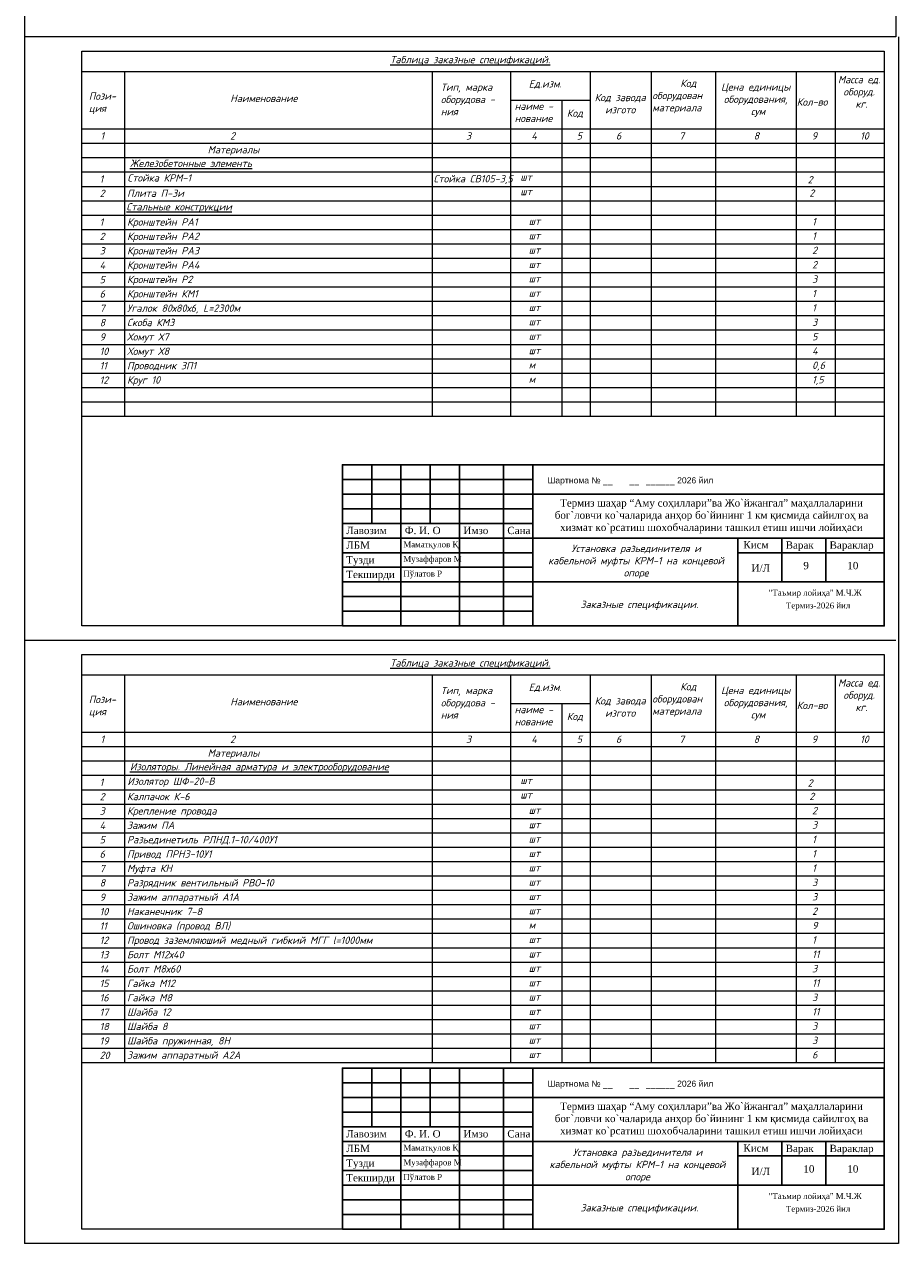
# Model space of a CAD drawing. Extents: x 4085 to 16488, y -65 to 12615.
# Tile 158 of 230: x 15699 to 15997, y 9871 to 10287. Entities that reach past the tile are written whole.
import ezdxf

# ---------------------------------------------------------------- set-up
doc = ezdxf.new("R2010")
doc.units = 0
doc.header["$MEASUREMENT"] = 0
doc.linetypes.add('CONTI', pattern=[0])
doc.layers.get('0').update_dxf_attribs({"color": 250, "linetype": 'CONTI'})
doc.layers.add('RAMKA', color=250, linetype='CONTI')
doc.layers.add('Электрика', color=7, linetype='Continuous')
doc.styles.add('tiyms', font='times.ttf')
doc.styles.add('V@ler@Live', font='isocpeui.ttf')
doc.styles.add('Мой 250', font='isocpeui.ttf', dxfattribs={"height": 2.5})
doc.styles.add('стиль1', font='arial.ttf')

msp = doc.modelspace()

# ---------------------------------------------------------------- linework, layer by layer
for points in [[(15807.09, 10081.37), (15992.09, 10081.37), (15992.09, 10136.37), (15807.09, 10136.37)], [(15807.09, 9875.44), (15992.09, 9875.44), (15992.09, 9930.44), (15807.09, 9930.44)]]:
    msp.add_lwpolyline(points, close=True)
at = {"linetype": 'ByBlock'}
for points in [[(15872.09, 10126.37), (15992.09, 10126.37)], [(15872.09, 9920.44), (15992.09, 9920.44)]]:
    msp.add_lwpolyline(points, dxfattribs=at)
at = {"color": 0, "lineweight": 0}
msp.add_lwpolyline([(15698.53, 10076.47), (15996.04, 10076.47)], dxfattribs=at)
at = {"layer": 'RAMKA'}
for p, q in [((15817.09, 10116.37), (15817.09, 10136.37)), ((15827.09, 10081.37), (15827.09, 10136.37)), ((15837.09, 10116.37), (15837.09, 10136.37)), ((15847.09, 10081.37), (15847.09, 10136.37)), ((15862.09, 10081.37), (15862.09, 10136.37)), ((15872.09, 10081.37), (15872.09, 10136.37)), ((15807.09, 10131.37), (15872.09, 10131.37)), ((15807.09, 10126.37), (15872.09, 10126.37)), ((15807.09, 10121.37), (15872.09, 10121.37)), ((15807.09, 10116.37), (15872.09, 10116.37)), ((15992.09, 10111.37), (15807.08, 10111.37)), ((15992.09, 10111.37), (15872.09, 10111.37)), ((15942.09, 10081.37), (15942.09, 10111.37)), ((15957.09, 10096.37), (15957.09, 10111.37)), ((15972.09, 10096.37), (15972.09, 10111.37)), ((15807.09, 10106.37), (15872.09, 10106.37)), ((15942.09, 10106.37), (15992.09, 10106.37)), ((15942.09, 10106.37), (15992.09, 10106.37)), ((15992.09, 10106.37), (15942.09, 10106.37)), ((15992.09, 10106.37), (15942.09, 10106.37)), ((15807.09, 10101.37), (15872.09, 10101.37)), ((15807.09, 10096.37), (15992.09, 10096.37)), ((15807.09, 10091.37), (15872.09, 10091.37)), ((15807.09, 10086.37), (15872.09, 10086.37)), ((15817.09, 9910.44), (15817.09, 9930.44)), ((15827.09, 9875.44), (15827.09, 9930.44)), ((15837.09, 9910.44), (15837.09, 9930.44)), ((15847.09, 9875.44), (15847.09, 9930.44)), ((15862.09, 9875.44), (15862.09, 9930.44)), ((15872.09, 9875.44), (15872.09, 9930.44)), ((15807.09, 9925.44), (15872.09, 9925.44)), ((15807.09, 9920.44), (15872.09, 9920.44)), ((15807.09, 9915.44), (15872.09, 9915.44)), ((15807.09, 9910.44), (15872.09, 9910.44)), ((15992.09, 9905.44), (15807.08, 9905.44)), ((15992.09, 9905.44), (15872.09, 9905.44)), ((15942.09, 9875.44), (15942.09, 9905.44)), ((15957.09, 9890.44), (15957.09, 9905.44)), ((15972.09, 9890.44), (15972.09, 9905.44)), ((15807.09, 9900.44), (15872.09, 9900.44)), ((15942.09, 9900.44), (15992.09, 9900.44)), ((15942.09, 9900.44), (15992.09, 9900.44)), ((15992.09, 9900.44), (15942.09, 9900.44)), ((15992.09, 9900.44), (15942.09, 9900.44)), ((15807.09, 9895.44), (15872.09, 9895.44)), ((15807.09, 9890.44), (15992.09, 9890.44)), ((15807.09, 9885.44), (15872.09, 9885.44)), ((15807.09, 9880.44), (15872.09, 9880.44))]:
    msp.add_line(p, q, dxfattribs=at)
at = {"layer": 'Электрика', "color": 0, "lineweight": 0}
for p, q in [((15996.04, 10487.68), (15996.04, 10282.4)), ((15996.04, 10282.4), (15698.53, 10282.4)), ((15996.04, 10282.4), (15698.53, 10282.4)), ((15996.04, 10282.4), (15698.53, 10282.4)), ((15996.04, 10282.4), (15698.53, 10282.4)), ((15996.99, 10282.4), (15996.99, 10076.47)), ((15718.14, 10277.5), (15992.09, 10277.5)), ((15718.14, 10081.37), (15718.14, 10277.5)), ((15992.09, 10277.5), (15992.09, 10081.37)), ((15718.14, 10270.63), (15992.09, 10270.63)), ((15732.85, 10152.96), (15732.85, 10270.63)), ((15837.9, 10152.96), (15837.9, 10270.63)), ((15864.5, 10270.63), (15864.5, 10152.96)), ((15891.71, 10270.63), (15891.71, 10152.96)), ((15912.53, 10270.63), (15912.53, 10152.99)), ((15934.49, 10270.63), (15934.49, 10152.96)), ((15961.97, 10270.63), (15961.97, 10152.96)), ((15975.33, 10270.63), (15975.33, 10152.96)), ((15864.5, 10260.83), (15891.71, 10260.83)), ((15882.03, 10260.83), (15882.03, 10152.96)), ((15718.14, 10251.02), (15992.09, 10251.02)), ((15718.14, 10246.12), (15992.09, 10246.12)), ((15718.14, 10241.21), (15992.09, 10241.21)), ((15718.14, 10236.31), (15992.09, 10236.31)), ((15718.14, 10231.41), (15992.09, 10231.41)), ((15718.14, 10226.5), (15992.09, 10226.5)), ((15718.14, 10221.6), (15992.09, 10221.6)), ((15718.14, 10216.7), (15992.09, 10216.7)), ((15718.14, 10211.79), (15992.09, 10211.79)), ((15718.14, 10206.89), (15992.09, 10206.89)), ((15718.14, 10201.99), (15992.09, 10201.99)), ((15718.14, 10197.08), (15992.09, 10197.08)), ((15718.14, 10192.18), (15992.09, 10192.18)), ((15718.17, 10187.28), (15992.09, 10187.28)), ((15718.14, 10182.38), (15992.09, 10182.38)), ((15718.14, 10177.47), (15992.09, 10177.47)), ((15718.14, 10172.57), (15992.09, 10172.57)), ((15718.14, 10167.67), (15992.09, 10167.67)), ((15718.14, 10162.76), (15992.09, 10162.76)), ((15718.14, 10157.86), (15992.09, 10157.86)), ((15718.14, 10152.96), (15992.09, 10152.96)), ((15992.09, 10081.37), (15718.14, 10081.37)), ((15996.99, 10076.47), (15996.99, 9870.53)), ((15718.14, 10071.56), (15992.09, 10071.56)), ((15718.14, 9875.44), (15718.14, 10071.56)), ((15992.09, 10071.56), (15992.09, 9875.44)), ((15718.14, 10064.7), (15992.09, 10064.7)), ((15732.85, 9932.31), (15732.85, 10064.7)), ((15837.9, 9932.31), (15837.9, 10064.7)), ((15864.5, 10064.7), (15864.5, 9932.31)), ((15891.71, 10064.7), (15891.71, 9932.31)), ((15912.53, 10064.7), (15912.53, 9932.31)), ((15934.49, 10064.7), (15934.49, 9932.31)), ((15961.97, 10064.7), (15961.97, 9932.31)), ((15975.33, 10064.7), (15975.33, 9932.31)), ((15864.5, 10054.89), (15891.71, 10054.89)), ((15882.03, 10054.89), (15882.03, 9932.31)), ((15718.14, 10045.09), (15992.09, 10045.09)), ((15718.14, 10040.18), (15992.09, 10040.18)), ((15718.14, 10035.28), (15992.09, 10035.28)), ((15718.14, 10030.38), (15992.09, 10030.38)), ((15718.14, 10025.47), (15992.09, 10025.47)), ((15718.14, 10020.57), (15992.09, 10020.57)), ((15718.14, 10015.67), (15992.09, 10015.67)), ((15718.14, 10010.76), (15992.09, 10010.76)), ((15718.14, 10005.86), (15992.09, 10005.86)), ((15718.14, 10000.96), (15992.09, 10000.96)), ((15718.14, 9996.05), (15992.09, 9996.05)), ((15718.14, 9991.15), (15992.09, 9991.15)), ((15718.14, 9986.25), (15992.09, 9986.25)), ((15718.17, 9981.34), (15992.09, 9981.34)), ((15718.14, 9976.44), (15992.09, 9976.44)), ((15718.14, 9971.54), (15992.09, 9971.54)), ((15718.14, 9966.64), (15992.09, 9966.64)), ((15718.14, 9961.73), (15992.09, 9961.73)), ((15718.14, 9956.83), (15992.09, 9956.83)), ((15718.14, 9951.93), (15992.09, 9951.93)), ((15718.14, 9947.02), (15992.09, 9947.02)), ((15718.14, 9942.12), (15992.09, 9942.12)), ((15718.14, 9937.22), (15992.09, 9937.22)), ((15718.14, 9932.31), (15992.09, 9932.31)), ((15992.09, 9875.44), (15718.14, 9875.44)), ((15996.99, 9870.53), (15698.53, 9870.53))]:
    msp.add_line(p, q, dxfattribs=at)
for points in [[(15698.53, 10487.68), (15698.53, 10282.4)], [(15698.53, 10282.4), (15698.53, 10076.47)], [(15698.53, 10076.47), (15698.53, 9870.53)]]:
    msp.add_lwpolyline(points, dxfattribs=at)

# ---------------------------------------------------------------- texts
at = {"color": 158, "lineweight": 0, "char_height": 2.5, "width": 56.7635, "attachment_point": 5, "style": 'Мой 250'}
for insert in [(15908.47, 10088.37), (15908.47, 9882.43)]:
    msp.add_mtext('{\\C0;Заказные спецификации.}', dxfattribs=dict(at, insert=insert))
at = {"layer": 'RAMKA', "lineweight": 13, "style": 'стиль1'}
for p in [(15877.11, 10130.01), (15877.11, 9924.08)]:
    msp.add_text('Шартнома № __       __   ______ 2026 йил', height=2.1, rotation=359.9999, dxfattribs=at).set_placement(p)
at = {"layer": 'RAMKA', "style": 'tiyms'}
for s, p in [('"Таъмир лойиҳа" М.Ч.Ж ', (15952.65, 10091.71)), ('Термиз-2026 йил', (15958.51, 10087.33)), ('"Таъмир лойиҳа" М.Ч.Ж ', (15952.65, 9885.77)), ('Термиз-2026 йил', (15958.51, 9881.4))]:
    msp.add_text(s, height=2, dxfattribs=at).set_placement(p)
at = {"layer": 'RAMKA', "color": 1, "char_height": 2.5, "width": 107.1143, "attachment_point": 1, "style": 'tiyms'}
for insert in [(15878.29, 10124.61), (15878.29, 9918.67)]:
    msp.add_mtext('\\pi3.11553;{\\C256;Термиз шаҳар “Aму соҳиллари”ва Жо`йжангал” маҳаллаларини \\P\\pi1.30226;бог`ловчи ко`чаларида анҳор бо`йининг 1 км қисмида сайилгоҳ ва \\P\\pi3.12634;хизмат ко`рсатиш шохобчаларини ташкил етиш ишчи лойиҳаси}', dxfattribs=dict(at, insert=insert))
at = {"layer": 'RAMKA', "attachment_point": 1, "style": 'tiyms'}
for s, insert, char_height, width in [('{\\fTimes New Roman|b0|i0|c204|p18;Лавозим}', (15808.41, 10115.21), 2.5, 20), ('{\\fTimes New Roman|b0|i0|c204|p18;Лавозим}', (15808.41, 10115.21), 2.5, 20), ('{\\fTimes New Roman|b0|i0|c204|p18;Ф. И. О}', (15828.41, 10115.21), 2.5, 20), ('{\\fTimes New Roman|b0|i0|c204|p18;Ф. И. О}', (15828.41, 10115.21), 2.5, 20), ('{\\fTimes New Roman|b0|i0|c204|p18;Имзо}', (15848.41, 10115.21), 2.5, 20), ('{\\fTimes New Roman|b0|i0|c204|p18;Имзо}', (15848.41, 10115.21), 2.5, 20), ('{\\fTimes New Roman|b0|i0|c204|p18;Сана}', (15863.41, 10115.21), 2.5, 20), ('{\\fTimes New Roman|b0|i0|c204|p18;Сана}', (15863.41, 10115.21), 2.5, 20), ('{\\fTimes New Roman|b0|i0|c204|p18;ЛБМ}', (15808.41, 10110.21), 2.5, 20), ('Маматқулов Қ', (15827.9, 10110.21), 2, 24.3462), ('{\\fTimes New Roman|b0|i0|c204|p18;Кисм}', (15943.99, 10110.31), 2.5, 20), ('{\\fTimes New Roman|b0|i0|c204|p18;Варак}', (15958.41, 10110.21), 2.5, 20), ('{\\fTimes New Roman|b0|i0|c204|p18;Вараклар}', (15973.41, 10110.21), 2.5, 20), ('Тузди', (15808.41, 10105.21), 2.5, 20), ('Музаффаров М', (15827.9, 10105.21), 2, 24.3462), ('{\\fTimes New Roman|b0|i0|c204|p18;Текширди}', (15808.41, 10100.21), 2.5, 20), ('Пўлатов Р', (15827.9, 10100.21), 2, 24.3462), ('И/Л', (15946.76, 10102.35), 2.5, 20), ('9', (15964.47, 10103.22), 2.5, 20), ('10', (15979.47, 10103.22), 2.5, 20), ('{\\fTimes New Roman|b0|i0|c204|p18;Лавозим}', (15808.41, 9909.27), 2.5, 20), ('{\\fTimes New Roman|b0|i0|c204|p18;Лавозим}', (15808.41, 9909.27), 2.5, 20), ('{\\fTimes New Roman|b0|i0|c204|p18;Ф. И. О}', (15828.41, 9909.27), 2.5, 20), ('{\\fTimes New Roman|b0|i0|c204|p18;Ф. И. О}', (15828.41, 9909.27), 2.5, 20), ('{\\fTimes New Roman|b0|i0|c204|p18;Имзо}', (15848.41, 9909.27), 2.5, 20), ('{\\fTimes New Roman|b0|i0|c204|p18;Имзо}', (15848.41, 9909.27), 2.5, 20), ('{\\fTimes New Roman|b0|i0|c204|p18;Сана}', (15863.41, 9909.27), 2.5, 20), ('{\\fTimes New Roman|b0|i0|c204|p18;Сана}', (15863.41, 9909.27), 2.5, 20), ('Маматқулов Қ', (15827.9, 9904.27), 2, 24.3462), ('{\\fTimes New Roman|b0|i0|c204|p18;ЛБМ}', (15808.41, 9904.27), 2.5, 20), ('{\\fTimes New Roman|b0|i0|c204|p18;Кисм}', (15943.99, 9904.37), 2.5, 20), ('{\\fTimes New Roman|b0|i0|c204|p18;Варак}', (15958.41, 9904.27), 2.5, 20), ('{\\fTimes New Roman|b0|i0|c204|p18;Вараклар}', (15973.41, 9904.27), 2.5, 20), ('Тузди', (15808.41, 9899.27), 2.5, 20), ('Музаффаров М', (15827.9, 9899.27), 2, 24.3462), ('И/Л', (15946.76, 9896.41), 2.5, 20), ('10', (15964.47, 9897.29), 2.5, 20), ('10', (15979.47, 9897.29), 2.5, 20), ('{\\fTimes New Roman|b0|i0|c204|p18;Текширди}', (15808.41, 9894.27), 2.5, 20), ('Пўлатов Р', (15827.9, 9894.27), 2, 24.3462)]:
    msp.add_mtext(s, dxfattribs=dict(at, insert=insert, char_height=char_height, width=width))
at = {"layer": 'Электрика', "color": 0, "lineweight": 0, "ltscale": 2.5, "char_height": 2.5, "style": 'V@ler@Live'}
for s, insert, width, attachment_point in [('{\\fISOCPEUR|b1|i1|c204|p34;\\LТаблица заказные спецификаций.}', (15850.72, 10275.93), 116.1565, 2), ('1', (15724.51, 10248.63), 5.1876, 4), ('2', (15768.77, 10248.63), 5.1876, 4), ('3', (15849.29, 10248.63), 5.1876, 4), ('4', (15871.61, 10248.63), 5.1876, 4), ('5', (15887.09, 10248.63), 5.1876, 4), ('6', (15900.49, 10248.63), 5.1876, 4), ('7', (15922.07, 10248.63), 5.1876, 4), ('8', (15947.49, 10248.63), 5.1876, 4), ('9', (15967.31, 10248.63), 5.1876, 4), ('10', (15983.85, 10248.63), 5.1876, 4), ('Материалы ', (15769.92, 10243.58), 183.1481, 5), ('{\\fISOCPEUR|b1|i1|c204|p34;\\LЖелезобетонные элементь}', (15734.58, 10240.52), 151.6289, 1), ('1', (15724.21, 10233.92), 5.1876, 4), ('{\\fISOCPEUR|b0|i1|c204|p34;Стойка КРМ-1                                          }', (15733.71, 10235.54), 151.6289, 1), ('{\\fISOCPEUR|b0|i1|c204|p34;Стойка СВ105-3,5}', (15838.23, 10233.7), 33.2046, 4), ('{\\fISOCPEUR|b0|i1|c204|p34;шт}', (15867.85, 10234.59), 19.6127, 4), ('2', (15724.21, 10229.01), 5.1876, 4), ('{\\fISOCPEUR|b0|i1|c204|p34;Плита П-3и}', (15733.59, 10230.31), 151.6289, 1), ('{\\fISOCPEUR|b0|i1|c204|p34;шт}', (15867.85, 10229.64), 19.6127, 4), ('\\pt997.5;{\\fISOCPEUR|b1|i1|c204|p34;\\LСтальные конструкции}', (15733.36, 10225.67), 151.6289, 1), ('1', (15724.21, 10219.21), 5.1876, 4), ('{\\fISOCPEUR|b0|i1|c204|p34;Кронштейн PA1}', (15733.59, 10220.5), 151.6289, 1), ('{\\fISOCPEUR|b0|i1|c204|p34;шт}', (15870.71, 10219.5), 19.6127, 4), ('2', (15724.21, 10214.3), 5.1876, 4), ('{\\fISOCPEUR|b0|i1|c204|p34;Кронштейн PA2}', (15733.59, 10215.6), 151.6289, 1), ('{\\fISOCPEUR|b0|i1|c204|p34;шт}', (15870.71, 10214.6), 19.6127, 4), ('3', (15724.21, 10209.4), 5.1876, 4), ('{\\fISOCPEUR|b0|i1|c204|p34;Кронштейн PA3}', (15733.59, 10210.7), 151.6289, 1), ('{\\fISOCPEUR|b0|i1|c204|p34;шт}', (15870.71, 10209.69), 19.6127, 4), ('4', (15724.21, 10204.5), 5.1876, 4), ('{\\fISOCPEUR|b0|i1|c204|p34;Кронштейн PA4}', (15733.59, 10205.79), 151.6289, 1), ('{\\fISOCPEUR|b0|i1|c204|p34;шт}', (15870.71, 10204.79), 19.6127, 4), ('5', (15724.21, 10199.59), 5.1876, 4), ('{\\fISOCPEUR|b0|i1|c204|p34;Кронштейн P2}', (15733.59, 10200.89), 151.6289, 1), ('{\\fISOCPEUR|b0|i1|c204|p34;шт}', (15870.71, 10199.89), 19.6127, 4), ('6', (15724.21, 10194.69), 5.1876, 4), ('{\\fISOCPEUR|b0|i1|c204|p34;Кронштейн КМ1}', (15733.59, 10195.99), 151.6289, 1), ('{\\fISOCPEUR|b0|i1|c204|p34;шт}', (15870.71, 10194.98), 19.6127, 4), ('7', (15724.21, 10189.79), 5.1876, 4), ('{\\fISOCPEUR|b0|i1|c204|p34;Угалок 80х80х6, L=2300м}', (15733.59, 10191.08), 151.6289, 1), ('{\\fISOCPEUR|b0|i1|c204|p34;шт}', (15870.71, 10190.08), 19.6127, 4), ('8', (15724.21, 10184.89), 5.1876, 4), ('{\\fISOCPEUR|b0|i1|c204|p34;Скоба КМ3}', (15733.59, 10186.18), 151.6289, 1), ('{\\fISOCPEUR|b0|i1|c204|p34;шт}', (15870.71, 10185.18), 19.6127, 4), ('{\\fISOCPEUR|b0|i1|c204|p34;шт}', (15870.71, 10185.18), 19.6127, 4), ('9', (15724.21, 10179.98), 5.1876, 4), ('{\\fISOCPEUR|b0|i1|c204|p34;Хомут Х7}', (15733.59, 10181.28), 151.6289, 1), ('{\\fISOCPEUR|b0|i1|c204|p34;шт}', (15870.71, 10180.28), 19.6127, 4), ('10', (15724.21, 10175.08), 5.1876, 4), ('{\\fISOCPEUR|b0|i1|c204|p34;Хомут Х8}', (15733.59, 10176.37), 151.6289, 1), ('{\\fISOCPEUR|b0|i1|c204|p34;шт}', (15870.71, 10175.37), 19.6127, 4), ('11', (15724.21, 10170.18), 5.1876, 4), ('{\\fISOCPEUR|b0|i1|c204|p34;Проводник 3П1}', (15733.59, 10171.47), 151.6289, 1), ('{\\fISOCPEUR|b0|i1|c204|p34;м}', (15870.71, 10170.47), 19.6127, 4), ('12', (15724.21, 10165.27), 5.1876, 4), ('{\\fISOCPEUR|b0|i1|c204|p34;Круг 10}', (15733.59, 10166.57), 151.6289, 1), ('{\\fISOCPEUR|b0|i1|c204|p34;м}', (15870.71, 10165.57), 19.6127, 4), ('{\\fISOCPEUR|b0|i1|c204|p34;Установка разьединителя и кабельной муфты КРМ-1 на концевой опоре}', (15907.37, 10103.31), 61.1178, 5), ('{\\fISOCPEUR|b1|i1|c204|p34;\\LТаблица заказные спецификаций.}', (15850.72, 10069.99), 116.1565, 2), ('1', (15724.51, 10042.69), 5.1876, 4), ('2', (15768.77, 10042.69), 5.1876, 4), ('3', (15849.29, 10042.69), 5.1876, 4), ('4', (15871.61, 10042.69), 5.1876, 4), ('5', (15887.09, 10042.69), 5.1876, 4), ('6', (15900.49, 10042.69), 5.1876, 4), ('7', (15922.07, 10042.69), 5.1876, 4), ('8', (15947.49, 10042.69), 5.1876, 4), ('9', (15967.31, 10042.69), 5.1876, 4), ('10', (15983.85, 10042.69), 5.1876, 4), ('Материалы ', (15769.92, 10037.65), 183.1481, 5), ('{\\fISOCPEUR|b1|i1|c204|p34;\\LИзоляторы. Линейная арматура и электрооборудование}', (15734.58, 10034.59), 151.6289, 1), ('1', (15724.21, 10027.98), 5.1876, 4), ('{\\fISOCPEUR|b0|i1|c204|p34;Изолятор ШФ-20-В}', (15733.71, 10029.6), 151.6289, 1), ('{\\fISOCPEUR|b0|i1|c204|p34;шт}', (15867.85, 10028.65), 19.6127, 4), ('2', (15724.21, 10023.08), 5.1876, 4), ('{\\fISOCPEUR|b0|i1|c204|p34;Калпачок К-6}', (15733.59, 10024.38), 151.6289, 1), ('{\\fISOCPEUR|b0|i1|c204|p34;шт}', (15867.85, 10023.7), 19.6127, 4), ('3', (15724.21, 10018.18), 5.1876, 4), ('{\\fISOCPEUR|b0|i1|c204|p34;Крепление провода}', (15733.59, 10019.47), 151.6289, 1), ('{\\fISOCPEUR|b0|i1|c204|p34;шт}', (15870.71, 10018.47), 19.6127, 4), ('4', (15724.21, 10013.27), 5.1876, 4), ('{\\fISOCPEUR|b0|i1|c204|p34;Зажим ПА}', (15733.59, 10014.57), 151.6289, 1), ('{\\fISOCPEUR|b0|i1|c204|p34;шт}', (15870.71, 10013.57), 19.6127, 4), ('5', (15724.21, 10008.37), 5.1876, 4), ('{\\fISOCPEUR|b0|i1|c204|p34;Разьединетиль РЛНД.1-10/400У1}', (15733.59, 10009.67), 151.6289, 1), ('{\\fISOCPEUR|b0|i1|c204|p34;шт}', (15870.71, 10008.66), 19.6127, 4), ('6', (15724.21, 10003.47), 5.1876, 4), ('{\\fISOCPEUR|b0|i1|c204|p34;Привод ПРНЗ-10У1}', (15733.59, 10004.76), 151.6289, 1), ('{\\fISOCPEUR|b0|i1|c204|p34;шт}', (15870.71, 10003.76), 19.6127, 4), ('7', (15724.21, 9998.56), 5.1876, 4), ('{\\fISOCPEUR|b0|i1|c204|p34;Муфта КН}', (15733.59, 9999.86), 151.6289, 1), ('{\\fISOCPEUR|b0|i1|c204|p34;шт}', (15870.71, 9998.86), 19.6127, 4), ('8', (15724.21, 9993.66), 5.1876, 4), ('{\\fISOCPEUR|b0|i1|c204|p34;Разрядник вентильный РВО-10}', (15733.59, 9994.96), 151.6289, 1), ('{\\fISOCPEUR|b0|i1|c204|p34;шт}', (15870.71, 9993.95), 19.6127, 4), ('9', (15724.21, 9988.76), 5.1876, 4), ('{\\fISOCPEUR|b0|i1|c204|p34;Зажим аппаратный А1А}', (15733.59, 9990.05), 151.6289, 1), ('{\\fISOCPEUR|b0|i1|c204|p34;шт}', (15870.71, 9989.05), 19.6127, 4), ('10', (15724.21, 9983.86), 5.1876, 4), ('{\\fISOCPEUR|b0|i1|c204|p34;Наканечник 7-8}', (15733.59, 9985.15), 151.6289, 1), ('{\\fISOCPEUR|b0|i1|c204|p34;шт}', (15870.71, 9984.15), 19.6127, 4), ('11', (15724.21, 9978.95), 5.1876, 4), ('{\\fISOCPEUR|b0|i1|c204|p34;Ошиновка (провод ВЛ)}', (15733.59, 9980.25), 151.6289, 1), ('{\\fISOCPEUR|b0|i1|c204|p34;м}', (15870.71, 9979.25), 19.6127, 4), ('12', (15724.21, 9974.05), 5.1876, 4), ('{\\fISOCPEUR|b0|i1|c204|p34;Провод заземляюший медный гибкий МГГ l=1000мм}', (15733.59, 9975.34), 151.6289, 1), ('{\\fISOCPEUR|b0|i1|c204|p34;шт}', (15870.71, 9974.34), 19.6127, 4), ('13', (15724.21, 9969.15), 5.1876, 4), ('{\\fISOCPEUR|b0|i1|c204|p34;Болт М12х40}', (15733.59, 9970.44), 151.6289, 1), ('{\\fISOCPEUR|b0|i1|c204|p34;шт}', (15870.71, 9969.44), 19.6127, 4), ('14', (15724.21, 9964.24), 5.1876, 4), ('{\\fISOCPEUR|b0|i1|c204|p34;Болт М8х60}', (15733.59, 9965.54), 151.6289, 1), ('{\\fISOCPEUR|b0|i1|c204|p34;шт}', (15870.71, 9964.54), 19.6127, 4), ('15', (15724.21, 9959.34), 5.1876, 4), ('{\\fISOCPEUR|b0|i1|c204|p34;Гайка М12}', (15733.59, 9960.63), 151.6289, 1), ('{\\fISOCPEUR|b0|i1|c204|p34;шт}', (15870.71, 9959.63), 19.6127, 4), ('16', (15724.21, 9954.44), 5.1876, 4), ('{\\fISOCPEUR|b0|i1|c204|p34;Гайка М8}', (15733.59, 9955.73), 151.6289, 1), ('{\\fISOCPEUR|b0|i1|c204|p34;шт}', (15870.71, 9954.73), 19.6127, 4), ('17', (15724.21, 9949.53), 5.1876, 4), ('{\\fISOCPEUR|b0|i1|c204|p34;Шайба 12}', (15733.59, 9950.83), 151.6289, 1), ('{\\fISOCPEUR|b0|i1|c204|p34;шт}', (15870.71, 9949.83), 19.6127, 4), ('18', (15724.21, 9944.63), 5.1876, 4), ('{\\fISOCPEUR|b0|i1|c204|p34;Шайба 8}', (15733.59, 9945.92), 151.6289, 1), ('{\\fISOCPEUR|b0|i1|c204|p34;шт}', (15870.71, 9944.92), 19.6127, 4), ('19', (15724.21, 9939.73), 5.1876, 4), ('{\\fISOCPEUR|b0|i1|c204|p34;Шайба пружинная, 8H}', (15733.59, 9941.02), 151.6289, 1), ('{\\fISOCPEUR|b0|i1|c204|p34;шт}', (15870.71, 9940.02), 19.6127, 4), ('20', (15724.21, 9934.82), 5.1876, 4), ('{\\fISOCPEUR|b0|i1|c204|p34;Зажим аппаратный А2А}', (15733.59, 9936.12), 151.6289, 1), ('{\\fISOCPEUR|b0|i1|c204|p34;шт}', (15870.71, 9935.12), 19.6127, 4), ('{\\fISOCPEUR|b0|i1|c204|p34;Установка разьединителя и кабельной муфты КРМ-1 на концевой опоре}', (15907.84, 9897.2), 61.1178, 5)]:
    msp.add_mtext(s, dxfattribs=dict(at, insert=insert, width=width, attachment_point=attachment_point))
at = {"layer": 'Электрика', "color": 0, "lineweight": 0, "ltscale": 2.5, "char_height": 2.5, "rotation": 0.1, "style": 'V@ler@Live'}
for s, insert, width, attachment_point in [('Ед.изм.', (15870.72, 10267.62), 14.4252, 1), ('      Код\\Pоборудован   \\Pматериала', (15912.89, 10267.81), 21.7708, 1), ('Масса ед.          оборуд. \\P кг.', (15983.49, 10269.1), 16.9348, 2), ('Пози-\\Pция', (15720.53, 10263.45), 12.5154, 1), ('Наименование', (15768.82, 10262.68), 28.8449, 1), ('Тип, марка оборудова -\\Pния', (15840.68, 10266.49), 24.4932, 1), ('Код завода\\Pизгото', (15901.94, 10259.64), 25.3002, 5), ('Цена единицы оборудования,\\P сум', (15948.19, 10266.56), 27.6804, 2), ('наиме -\\Pнование', (15865.9, 10260.01), 17.7452, 1), ('Кол-во', (15962.22, 10261.44), 13.7494, 1), ('Код', (15883.71, 10257.63), 9.5253, 1), ('{\\fISOCPEUR|b0|i1|c204|p34;2}', (15965.92, 10234.91), 19.6128, 1), ('\\pt500;2', (15966.47, 10230.36), 19.6128, 1), ('\\pt500;1', (15967.46, 10220.6), 19.6128, 1), ('\\pt500;1', (15967.46, 10215.7), 19.6128, 1), ('\\pt500;2', (15967.46, 10210.8), 19.6128, 1), ('\\pt500;2', (15967.46, 10205.89), 19.6128, 1), ('\\pt500;3', (15967.46, 10200.99), 19.6128, 1), ('\\pt500;1', (15967.46, 10196.09), 19.6128, 1), ('\\pt500;1', (15967.46, 10191.18), 19.6128, 1), ('\\pt500;3', (15967.46, 10186.28), 19.6128, 1), ('\\pt500;5', (15967.46, 10181.38), 19.6128, 1), ('\\pt500;4', (15967.46, 10176.47), 19.6128, 1), ('\\pt500;0,6', (15967.46, 10171.57), 19.6128, 1), ('\\pt500;1,5', (15967.46, 10166.67), 19.6128, 1), ('Масса ед.          оборуд. \\P кг.', (15983.49, 10063.17), 16.9348, 2), ('Тип, марка оборудова -\\Pния', (15840.68, 10060.56), 24.4932, 1), ('Ед.изм.', (15870.72, 10061.68), 14.4252, 1), ('      Код\\Pоборудован   \\Pматериала', (15912.89, 10061.87), 21.7708, 1), ('Цена единицы оборудования,\\P сум', (15948.19, 10060.63), 27.6804, 2), ('Пози-\\Pция', (15720.53, 10057.52), 12.5154, 1), ('Наименование', (15768.82, 10056.75), 28.8449, 1), ('Код завода\\Pизгото', (15901.94, 10053.71), 25.3002, 5), ('Кол-во', (15962.22, 10055.5), 13.7494, 1), ('наиме -\\Pнование', (15865.9, 10054.07), 17.7452, 1), ('Код', (15883.71, 10051.7), 9.5253, 1), ('{\\fISOCPEUR|b0|i1|c204|p34;2}', (15965.92, 10028.98), 19.6128, 1), ('\\pt500;2', (15966.47, 10024.42), 19.6128, 1), ('\\pt500;2', (15967.46, 10019.57), 19.6128, 1), ('\\pt500;3', (15967.46, 10014.67), 19.6128, 1), ('\\pt500;1', (15967.46, 10009.77), 19.6128, 1), ('\\pt500;1', (15967.46, 10004.86), 19.6128, 1), ('\\pt500;1', (15967.46, 9999.96), 19.6128, 1), ('\\pt500;3', (15967.46, 9995.06), 19.6128, 1), ('\\pt500;3', (15967.46, 9990.15), 19.6128, 1), ('\\pt500;2', (15967.46, 9985.25), 19.6128, 1), ('\\pt500;9', (15967.46, 9980.35), 19.6128, 1), ('\\pt500;1', (15967.46, 9975.44), 19.6128, 1), ('\\pt500;11', (15967.46, 9970.54), 19.6128, 1), ('\\pt500;3', (15967.46, 9965.64), 19.6128, 1), ('\\pt500;11', (15967.46, 9960.73), 19.6128, 1), ('\\pt500;3', (15967.46, 9955.83), 19.6128, 1), ('\\pt500;11', (15967.46, 9950.93), 19.6128, 1), ('\\pt500;3', (15967.46, 9946.02), 19.6128, 1), ('\\pt500;3', (15967.46, 9941.12), 19.6128, 1), ('\\pt500;6', (15967.46, 9936.22), 19.6128, 1)]:
    msp.add_mtext(s, dxfattribs=dict(at, insert=insert, width=width, attachment_point=attachment_point))

doc.saveas('drawing.dxf')
